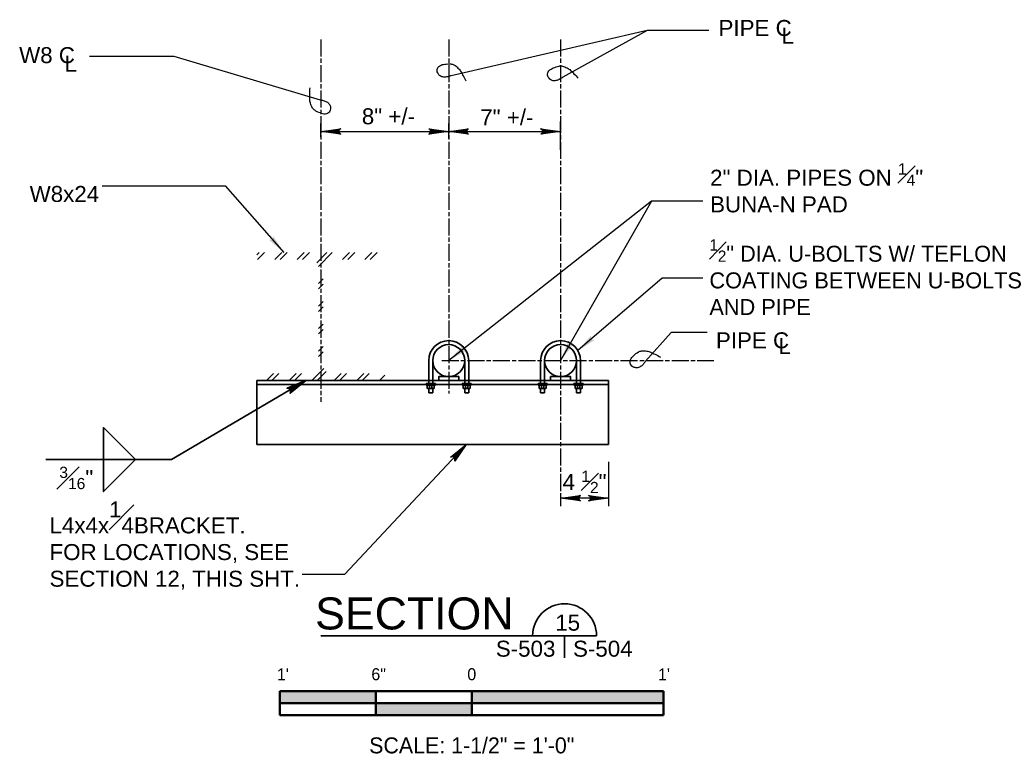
# Model space of a CAD drawing. Extents: x -490 to 147, y 39 to 689.
# Tile 4 of 4: x -10 to 51, y 643 to 689. Entities that reach past the tile are written whole.
import ezdxf
from ezdxf.enums import TextEntityAlignment as Align

# ---------------------------------------------------------------- set-up
doc = ezdxf.new("R2010")
doc.units = 0
doc.header["$LTSCALE"] = 0.0037
doc.header["$MEASUREMENT"] = 0
doc.linetypes.add('ACAD_ISO08W100', pattern=[432, 288, -36, 72, -36])
for name, color, linetype, lineweight in [('S-Anno-Dims', 33, 'Continuous', 35), ('S-Anno-Patt', 152, 'Continuous', 18), ('S-Anno-Symb', 6, 'Continuous', 50), ('S-Anno-Symb-Weld', 5, 'Continuous', 35), ('S-Anno-Text', 53, 'Continuous', 25), ('S-Anno-Text-Titl', 6, 'Continuous', 35), ('S-Sect-Cntr', 5, 'ACAD_ISO08W100', 25), ('S-Sect-Misc', 3, 'Continuous', 35), ('S-Sect-Shps', 3, 'Continuous', 35)]:
    doc.layers.add(name, color=color, linetype=linetype, lineweight=lineweight)
doc.styles.add('BORD', font='romand.shx')
doc.styles.add('NOTES', font='romans.shx')
doc.styles.add('Text', font='txt', dxfattribs={"height": 0.125})

# ---------------------------------------------------------------- blocks, each defined once
blk = doc.blocks.new('LARROW')
at = {"color": 0, "linetype": 'ByBlock', "lineweight": -2, "flags": 128}
blk.add_lwpolyline([(-4.93, 0.71), (0, 0), (-4.92, -0.71), (-4.77, -0.59), (-4.55, -0.38), (-4.44, -0.19), (-4.42, 0), (-4.46, 0.21), (-4.57, 0.41), (-4.79, 0.61), (-4.93, 0.71), (-0.15, 0.01), (-4.76, -0.67), (-4.62, -0.56), (-4.39, -0.34), (-4.32, -0.06), (-4.37, 0.22), (-4.5, 0.41), (-4.67, 0.57), (-4.78, 0.65), (-0.41, 0.01), (-4.56, -0.59), (-4.41, -0.49), (-4.33, -0.37), (-4.25, -0.21), (-4.21, 0.01), (-4.23, 0.19), (-4.32, 0.33), (-4.5, 0.44), (-4.61, 0.58), (-0.71, 0.01), (-4.33, -0.5), (-4.17, -0.3), (-4.12, -0.06), (-4.14, 0.22), (-4.45, 0.51), (-1.05, 0.02), (-4.12, -0.41), (-4.07, -0.26), (-3.98, -0.04), (-4.04, 0.21), (-4.28, 0.43), (-1.36, 0.02), (-4.01, -0.31), (-3.92, -0.14), (-3.88, 0.04), (-4.07, 0.33), (-1.73, 0.02), (-3.85, -0.24), (-3.79, -0.11), (-3.77, 0.04), (-3.92, 0.25), (-2.17, 0.02), (-3.71, -0.15), (-3.67, 0.05), (-3.81, 0.17), (-2.53, 0.02), (-3.61, -0.09), (-3.63, 0.1), (-2.9, 0.02), (-3.57, -0.03), (-3.59, 0.03), (-3.36, 0.03)], dxfattribs=at)
blk = doc.blocks.new('S0015B')
for p, q in [((1.5, 0.002), (-1.5, 0.002)), ((-1.5, -0.1855), (-1.5, 0.002)), ((-0.75, -0.1855), (-0.75, 0)), ((0, -0.1855), (0, 0)), ((1.5, 0.002), (1.5, -0.1855)), ((1.5, -0.0917), (-1.5, -0.0917)), ((1.5, -0.1855), (-1.5, -0.1855))]:
    blk.add_line(p, q)
at = {"extrusion": (0, 0, -1)}
for points in [[(1.5, 0.002), (1.5, -0.0917), (0.75, 0), (0.75, -0.0917)], [(0, 0), (0, -0.0917), (-1.5, 0.002), (-1.5, -0.0917)], [(0.75, -0.0917), (0.75, -0.1855), (0, -0.0917), (0, -0.1855)]]:
    blk.add_solid(points, dxfattribs=at)
at = {"lineweight": 18, "style": 'Text'}
for s, height, p in [("1'", 0.09375, (-1.477, 0.1333)), ('6"', 0.09375, (-0.7285, 0.1341)), ('0', 0.0938, (0, 0.1341)), ("1'", 0.09375, (1.5036, 0.1333))]:
    blk.add_text(s, height=height, dxfattribs=at).set_placement(p, align=Align.MIDDLE_CENTER)
at = {"lineweight": 25, "style": 'Text'}
blk.add_text('SCALE: 1-1/2" = 1\'-0"', height=0.125, dxfattribs=at).set_placement((-0.0001, -0.4221), align=Align.MIDDLE_CENTER)

msp = doc.modelspace()

# ---------------------------------------------------------------- hatches: boundary and pattern name
at = {"layer": 'S-Anno-Text', "extrusion": (0, 0, -1)}
for points in [[(-6.391, 674.901), (-5.7, 675.959), (-5.704, 675.917), (-5.702, 675.842), (-5.682, 675.785), (-5.649, 675.743), (-5.609, 675.717), (-5.554, 675.704), (-5.477, 675.71), (-5.429, 675.719)], [(-24.783, 668.774), (-25.85, 669.452), (-25.808, 669.449), (-25.732, 669.451), (-25.676, 669.472), (-25.634, 669.505), (-25.609, 669.546), (-25.597, 669.601), (-25.603, 669.678), (-25.613, 669.726)], [(-23.7, 668.15), (-24.478, 669.147), (-24.439, 669.13), (-24.367, 669.106), (-24.308, 669.107), (-24.257, 669.125), (-24.219, 669.154), (-24.189, 669.202), (-24.17, 669.277), (-24.163, 669.325)], [(-16.699, 668.15), (-17.795, 668.78), (-17.753, 668.779), (-17.678, 668.785), (-17.623, 668.808), (-17.582, 668.843), (-17.558, 668.884), (-17.549, 668.94), (-17.559, 669.017), (-17.571, 669.065)]]:
    msp.add_hatch(color=256, dxfattribs=at).paths.add_polyline_path(points, flags=16)

# ---------------------------------------------------------------- linework, layer by layer
at = {"layer": 'S-Anno-Dims', "lineweight": 25}
for p, q in [((8.699, 682.124), (8.699, 682.979)), ((16.699, 682.03), (16.699, 682.979)), ((23.7, 681.337), (23.7, 683.105)), ((23.7, 682.408), (23.7, 682.979)), ((8.699, 682.48), (16.699, 682.48)), ((16.699, 682.48), (23.7, 682.48)), ((26.7, 661.818), (26.7, 659.048)), ((23.7, 659.586), (23.7, 659.048)), ((26.7, 659.547), (23.7, 659.547))]:
    msp.add_line(p, q, dxfattribs=at)
at = {"layer": 'S-Anno-Patt'}
for p, q in [((4.838, 674.901), (4.701, 674.764)), ((5.171, 674.901), (4.736, 674.466)), ((6.25, 674.901), (5.815, 674.466)), ((6.582, 674.901), (6.147, 674.466)), ((7.661, 674.901), (7.226, 674.466)), ((7.994, 674.901), (7.559, 674.466)), ((9.073, 674.901), (8.441, 674.269)), ((9.405, 674.901), (8.542, 674.037)), ((10.484, 674.901), (10.049, 674.466)), ((10.817, 674.901), (10.382, 674.466)), ((11.896, 674.901), (11.461, 674.466)), ((12.228, 674.901), (11.793, 674.466)), ((8.841, 673.258), (8.556, 672.973)), ((8.841, 672.925), (8.556, 672.64)), ((8.841, 671.847), (8.556, 671.561)), ((8.841, 671.514), (8.556, 671.229)), ((8.841, 670.435), (8.556, 670.15)), ((8.841, 670.102), (8.556, 669.817)), ((8.841, 669.024), (8.556, 668.739)), ((8.841, 668.691), (8.556, 668.406)), ((5.742, 667.335), (5.307, 666.9)), ((6.074, 667.335), (5.639, 666.9)), ((7.153, 667.335), (6.718, 666.9)), ((7.486, 667.335), (7.051, 666.9)), ((8.879, 667.65), (8.13, 666.9)), ((9.022, 667.459), (8.462, 666.9)), ((9.976, 667.335), (9.541, 666.9)), ((10.309, 667.335), (9.874, 666.9)), ((11.388, 667.335), (10.953, 666.9)), ((11.72, 667.335), (11.285, 666.9)), ((12.697, 667.233), (12.364, 666.9))]:
    msp.add_line(p, q, dxfattribs=at)
msp.add_point((12.697, 666.9), dxfattribs=at)
at = {"layer": 'S-Anno-Symb-Weld', "flags": 128}
for points in [[(7.758, 666.9), (-0.651, 661.962), (-8.517, 661.962)], [(6.587, 666.423), (7.758, 666.9), (6.772, 666.111), (6.79, 666.157), (6.81, 666.231), (6.808, 666.288), (6.79, 666.332), (6.755, 666.373), (6.704, 666.403), (6.629, 666.418), (6.587, 666.423), (7.725, 666.883), (6.8, 666.142), (6.817, 666.183), (6.84, 666.26), (6.82, 666.331), (6.773, 666.386), (6.719, 666.41), (6.663, 666.424), (6.628, 666.429), (7.668, 666.85), (6.836, 666.186), (6.855, 666.225), (6.856, 666.262), (6.854, 666.307), (6.835, 666.361), (6.807, 666.397), (6.769, 666.417), (6.716, 666.419), (6.672, 666.434), (7.602, 666.811), (6.874, 666.234), (6.884, 666.299), (6.863, 666.358), (6.823, 666.415), (6.717, 666.439), (7.525, 666.771), (6.908, 666.282), (6.899, 666.318), (6.891, 666.38), (6.846, 666.426), (6.765, 666.442), (7.457, 666.731), (6.921, 666.316), (6.917, 666.365), (6.902, 666.41), (6.825, 666.449), (7.376, 666.683), (6.946, 666.354), (6.942, 666.39), (6.926, 666.425), (6.867, 666.451), (7.28, 666.626), (6.964, 666.39), (6.948, 666.439), (6.901, 666.448), (7.2, 666.58), (6.979, 666.416), (6.949, 666.455), (7.119, 666.532), (6.98, 666.435), (6.968, 666.446), (7.018, 666.475)], [(-4.892, 661.962), (-4.892, 663.962), (-2.892, 661.962)], [(-4.892, 661.962), (-4.892, 659.962), (-2.892, 661.962)]]:
    msp.add_lwpolyline(points, dxfattribs=at)
at = {"layer": 'S-Anno-Text', "flags": 128}
for points in [[(32.977, 688.8), (29.111, 688.8), (16.855, 685.968)], [(32.977, 688.8), (29.111, 688.8), (23.832, 685.874)], [(-5.771, 687.195), (-0.492, 687.195), (8.653, 684.458)], [(-4.975, 679.076), (2.714, 679.076), (6.391, 674.901)], [(32.6, 678.116), (29.394, 678.116), (16.699, 668.15)], [(32.6, 678.116), (29.394, 678.116), (23.7, 668.15)], [(32.6, 673.301), (30.054, 673.301), (24.783, 668.774)], [(32.882, 669.903), (30.62, 669.903), (29.017, 668.109)], [(7.534, 654.794), (10.209, 654.794), (17.802, 662.9)], [(16.815, 662.111), (17.802, 662.9), (17.08, 661.864), (17.085, 661.913), (17.083, 661.99), (17.065, 662.044), (17.035, 662.081), (16.99, 662.11), (16.932, 662.124), (16.856, 662.118), (16.815, 662.111), (17.776, 662.874), (17.098, 661.901), (17.103, 661.946), (17.103, 662.026), (17.064, 662.088), (17.003, 662.127), (16.944, 662.136), (16.887, 662.134), (16.852, 662.128), (17.731, 662.826), (17.12, 661.954), (17.128, 661.997), (17.118, 662.032), (17.103, 662.075), (17.07, 662.121), (17.032, 662.148), (16.991, 662.157), (16.939, 662.144), (16.893, 662.146), (17.678, 662.77), (17.144, 662.011), (17.134, 662.076), (17.097, 662.127), (17.043, 662.17), (16.934, 662.163), (17.616, 662.71), (17.162, 662.066), (17.144, 662.099), (17.118, 662.156), (17.062, 662.187), (16.98, 662.18), (17.562, 662.652), (17.165, 662.102), (17.148, 662.148), (17.12, 662.188), (17.035, 662.203), (17.498, 662.584), (17.178, 662.146), (17.164, 662.179), (17.139, 662.208), (17.075, 662.217), (17.421, 662.502), (17.185, 662.186), (17.156, 662.229), (17.108, 662.224), (17.358, 662.435), (17.192, 662.215), (17.152, 662.244), (17.294, 662.366), (17.188, 662.234), (17.174, 662.241), (17.213, 662.283)]]:
    msp.add_lwpolyline(points, dxfattribs=at)
at = {"layer": 'S-Anno-Text'}
for points in [[(16.855, 685.968), (16.793, 685.941), (16.73, 685.922), (16.663, 685.906), (16.59, 685.888), (16.516, 685.88), (16.442, 685.877), (16.366, 685.873), (16.288, 685.892), (16.218, 685.924), (16.152, 685.955), (16.101, 685.993), (16.057, 686.066), (15.993, 686.17), (15.96, 686.269), (15.974, 686.36), (15.988, 686.444), (16.047, 686.523), (16.142, 686.59), (16.248, 686.667), (16.341, 686.668), (16.449, 686.683), (16.578, 686.701), (16.704, 686.711), (16.829, 686.7), (16.897, 686.694), (16.966, 686.674), (17.029, 686.639), (17.124, 686.587), (17.204, 686.525), (17.279, 686.448), (17.342, 686.383), (17.402, 686.32), (17.447, 686.244), (17.498, 686.159), (17.545, 686.072), (17.592, 685.985), (17.656, 685.87), (17.719, 685.759), (17.773, 685.636)], [(23.832, 685.874), (23.779, 685.83), (23.724, 685.795), (23.664, 685.761), (23.598, 685.724), (23.53, 685.696), (23.46, 685.672), (23.388, 685.648), (23.308, 685.644), (23.231, 685.656), (23.159, 685.667), (23.1, 685.69), (23.037, 685.748), (22.947, 685.83), (22.889, 685.917), (22.877, 686.008), (22.866, 686.092), (22.902, 686.184), (22.975, 686.275), (23.056, 686.378), (23.144, 686.404), (23.244, 686.449), (23.363, 686.502), (23.482, 686.547), (23.605, 686.57), (23.672, 686.583), (23.744, 686.583), (23.814, 686.567), (23.919, 686.542), (24.014, 686.505), (24.107, 686.452), (24.185, 686.407), (24.261, 686.363), (24.325, 686.302), (24.397, 686.234), (24.466, 686.164), (24.536, 686.093), (24.628, 686), (24.72, 685.911), (24.805, 685.807)], [(8.653, 684.458), (8.721, 684.45), (8.785, 684.435), (8.851, 684.416), (8.924, 684.395), (8.992, 684.366), (9.057, 684.332), (9.125, 684.298), (9.184, 684.243), (9.229, 684.18), (9.271, 684.121), (9.296, 684.063), (9.299, 683.977), (9.302, 683.855), (9.282, 683.753), (9.225, 683.681), (9.171, 683.614), (9.081, 683.576), (8.965, 683.564), (8.835, 683.55), (8.754, 683.595), (8.652, 683.635), (8.532, 683.683), (8.417, 683.737), (8.314, 683.809), (8.258, 683.848), (8.207, 683.899), (8.17, 683.96), (8.114, 684.053), (8.075, 684.146), (8.047, 684.251), (8.025, 684.338), (8.004, 684.422), (8.002, 684.511), (8, 684.61), (8.003, 684.708), (8.004, 684.807), (8.006, 684.939), (8.006, 685.067), (8.021, 685.2)], [(29.017, 668.109), (28.982, 668.05), (28.941, 667.999), (28.896, 667.948), (28.846, 667.89), (28.79, 667.841), (28.732, 667.796), (28.672, 667.749), (28.598, 667.72), (28.521, 667.706), (28.45, 667.693), (28.387, 667.694), (28.308, 667.728), (28.196, 667.777), (28.112, 667.839), (28.071, 667.921), (28.033, 667.998), (28.037, 668.096), (28.075, 668.206), (28.118, 668.33), (28.193, 668.384), (28.273, 668.459), (28.367, 668.548), (28.465, 668.629), (28.574, 668.692), (28.633, 668.726), (28.7, 668.75), (28.772, 668.757), (28.88, 668.769), (28.981, 668.765), (29.087, 668.745), (29.175, 668.729), (29.261, 668.712), (29.341, 668.676), (29.432, 668.635), (29.52, 668.591), (29.609, 668.548), (29.728, 668.49), (29.843, 668.436), (29.958, 668.366)]]:
    msp.add_open_spline(points, degree=3, knots=[0, 0, 0, 0, 0.055466, 0.055466, 0.055466, 0.116763, 0.116763, 0.116763, 0.179832, 0.179832, 0.179832, 0.238736, 0.238736, 0.238736, 0.322673, 0.322673, 0.322673, 0.401022, 0.401022, 0.401022, 0.489182, 0.489182, 0.489182, 0.593709, 0.593709, 0.593709, 0.651108, 0.651108, 0.651108, 0.737795, 0.737795, 0.737795, 0.810324, 0.810324, 0.810324, 0.891934, 0.891934, 0.891934, 1, 1, 1, 1], dxfattribs=at)
at = {"layer": 'S-Anno-Text-Titl'}
for p, q in [((8.706, 650.942), (25.947, 650.942)), ((23.947, 650.942), (23.947, 649.566)), ((23.947, 650.942), (23.947, 649.566))]:
    msp.add_line(p, q, dxfattribs=at)
msp.add_arc((23.949, 650.941), 2, 0, 180, dxfattribs=at)
at = {"layer": 'S-Sect-Cntr'}
for p, q in [((8.699, 688.232), (8.699, 665.572)), ((16.699, 688.232), (16.699, 666.093)), ((23.7, 688.232), (23.7, 659.048)), ((16.268, 668.15), (33.295, 668.15))]:
    msp.add_line(p, q, dxfattribs=at)
at = {"layer": 'S-Sect-Misc'}
for p, q in [((15.449, 668.15), (15.449, 666.713)), ((15.699, 668.15), (15.699, 666.713)), ((17.7, 668.15), (17.7, 666.624)), ((17.95, 668.15), (17.95, 666.624)), ((22.45, 668.15), (22.45, 666.713)), ((22.7, 668.15), (22.7, 666.713)), ((24.7, 668.15), (24.7, 666.713)), ((24.95, 668.15), (24.95, 666.713)), ((15.286, 666.713), (15.286, 666.624)), ((15.286, 666.713), (15.863, 666.713)), ((15.286, 666.624), (15.863, 666.624)), ((15.359, 666.624), (15.359, 666.437)), ((15.504, 666.624), (15.504, 666.406)), ((15.645, 666.624), (15.645, 666.406)), ((15.79, 666.624), (15.79, 666.437)), ((15.863, 666.713), (15.863, 666.624)), ((17.536, 666.713), (17.536, 666.624)), ((18.113, 666.713), (17.536, 666.713)), ((18.113, 666.624), (17.536, 666.624)), ((17.609, 666.624), (17.609, 666.437)), ((17.754, 666.624), (17.754, 666.406)), ((17.895, 666.624), (17.895, 666.406)), ((18.04, 666.624), (18.04, 666.437)), ((18.113, 666.713), (18.113, 666.624)), ((22.287, 666.713), (22.287, 666.624)), ((22.287, 666.713), (22.863, 666.713)), ((22.287, 666.624), (22.863, 666.624)), ((22.359, 666.624), (22.359, 666.437)), ((22.505, 666.624), (22.505, 666.406)), ((22.645, 666.624), (22.645, 666.406)), ((22.791, 666.624), (22.791, 666.437)), ((22.863, 666.713), (22.863, 666.624)), ((24.537, 666.713), (24.537, 666.624)), ((25.113, 666.713), (24.537, 666.713)), ((25.113, 666.624), (24.537, 666.624)), ((24.609, 666.624), (24.609, 666.437)), ((24.755, 666.624), (24.755, 666.406)), ((24.895, 666.624), (24.895, 666.406)), ((25.04, 666.624), (25.04, 666.437)), ((25.113, 666.713), (25.113, 666.624)), ((15.39, 666.406), (15.759, 666.406)), ((15.449, 666.406), (15.449, 666.128)), ((15.449, 666.128), (15.699, 666.128)), ((15.608, 666.406), (15.645, 666.469)), ((15.681, 666.406), (15.645, 666.469)), ((15.699, 666.406), (15.699, 666.128)), ((18.009, 666.406), (17.64, 666.406)), ((17.7, 666.406), (17.7, 666.128)), ((17.7, 666.128), (17.95, 666.128)), ((17.718, 666.406), (17.754, 666.469)), ((17.791, 666.406), (17.754, 666.469)), ((17.95, 666.406), (17.95, 666.128)), ((22.391, 666.406), (22.759, 666.406)), ((22.45, 666.406), (22.45, 666.128)), ((22.45, 666.128), (22.7, 666.128)), ((22.609, 666.406), (22.645, 666.469)), ((22.681, 666.406), (22.645, 666.469)), ((22.7, 666.406), (22.7, 666.128)), ((25.009, 666.406), (24.64, 666.406)), ((24.7, 666.406), (24.7, 666.128)), ((24.7, 666.128), (24.95, 666.128)), ((24.718, 666.406), (24.755, 666.469)), ((24.791, 666.406), (24.755, 666.469)), ((24.95, 666.406), (24.95, 666.128))]:
    msp.add_line(p, q, dxfattribs=at)
for centre, radius, start, end in [((16.7, 668.15), 1.25, 0, 180), ((16.7, 668.15), 1, 0, 180), ((23.7, 668.15), 1.25, 0, 180), ((23.7, 668.15), 1, 0, 180), ((17.64, 666.437), 0.0313, 180, 270), ((18.009, 666.437), 0.0313, 270, 0), ((24.641, 666.437), 0.0313, 180, 270), ((25.009, 666.437), 0.0313, 270, 0)]:
    msp.add_arc(centre, radius, start, end, dxfattribs=at)
at = {"layer": 'S-Sect-Misc', "extrusion": (0, 0, -1)}
for centre, start, end in [((-15.39, 666.437), 270, 0), ((-15.759, 666.437), 180, 270), ((-22.391, 666.437), 270, 0), ((-22.759, 666.437), 180, 270)]:
    msp.add_arc(centre, 0.0313, start, end, dxfattribs=at)
at = {"layer": 'S-Sect-Misc'}
for points in [[(15.541, 666.406), (15.468, 666.406), (15.504, 666.469)], [(15.608, 666.406), (15.681, 666.406), (15.645, 666.469)], [(17.791, 666.406), (17.718, 666.406), (17.754, 666.469)], [(17.858, 666.406), (17.931, 666.406), (17.895, 666.469)], [(22.541, 666.406), (22.468, 666.406), (22.505, 666.469)], [(22.609, 666.406), (22.681, 666.406), (22.645, 666.469)], [(24.791, 666.406), (24.718, 666.406), (24.755, 666.469)], [(24.858, 666.406), (24.931, 666.406), (24.895, 666.469)]]:
    msp.add_solid(points, dxfattribs=at)
at = {"layer": 'S-Sect-Shps'}
for p, q in [((4.701, 666.9), (26.7, 666.9)), ((4.701, 666.9), (4.701, 662.9)), ((4.701, 666.65), (26.7, 666.65)), ((26.7, 666.9), (26.7, 662.9)), ((4.701, 662.9), (26.7, 662.9))]:
    msp.add_line(p, q, dxfattribs=at)
for centre in [(16.7, 668.15), (23.7, 668.15)]:
    msp.add_circle(centre, 1, dxfattribs=at)
for points in [[(16.074, 666.9), (17.324, 666.9), (17.324, 667.15), (16.074, 667.15)], [(23.075, 666.9), (24.325, 666.9), (24.325, 667.15), (23.075, 667.15)]]:
    msp.add_3dface(points, dxfattribs=at)

# ---------------------------------------------------------------- block references
at = {"layer": 'S-Anno-Dims', "lineweight": 25, "xscale": 0.2533052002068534, "yscale": 0.2450691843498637, "zscale": 0.03175198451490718, "rotation": 180}
for p in [(8.699, 682.48), (16.699, 682.48), (23.7, 659.547)]:
    msp.add_blockref('LARROW', p, dxfattribs=at)
at = {"layer": 'S-Anno-Dims', "lineweight": 25, "xscale": 0.2533052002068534, "yscale": 0.2450691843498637, "zscale": 0.03175198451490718}
for p in [(16.699, 682.48), (23.7, 682.48), (26.7, 659.547)]:
    msp.add_blockref('LARROW', p, dxfattribs=at)
at = {"layer": 'S-Anno-Symb', "xscale": 8, "yscale": 8, "zscale": 8}
msp.add_blockref('S0015B', (18.143, 647.464), dxfattribs=at)

# ---------------------------------------------------------------- texts
at = {"layer": 'S-Anno-Dims', "lineweight": 25, "char_height": 1, "attachment_point": 1, "line_spacing_factor": 0.728704, "style": 'NOTES'}
for s, insert in [('\\fArial|b0|i0|c0|p39;8" +/-', (11.263, 683.928)), ('\\fArial|b0|i0|c0|p39;7" +/-', (18.673, 683.868))]:
    msp.add_mtext(s, dxfattribs=dict(at, insert=insert))
at = {"layer": 'S-Anno-Dims', "lineweight": 25, "insert": (23.828, 661.264), "char_height": 1, "attachment_point": 1, "style": 'NOTES'}
msp.add_mtext('\\A1;\\fArial|b0|i0|c0|p39;4 \\H0.700000;\\S1#2;\\H1.000000;"', dxfattribs=at)
at = {"layer": 'S-Anno-Symb-Weld', "insert": (-7.667, 661.512), "char_height": 1, "attachment_point": 1, "style": 'NOTES'}
msp.add_mtext('\\A1;\\fArial|b0|i0|c0|p39;\\H0.700000;\\S3#16;\\H1.000000;"', dxfattribs=at)
at = {"layer": 'S-Anno-Text', "char_height": 1, "attachment_point": 1, "line_spacing_factor": 0.728704, "style": 'NOTES'}
for s, insert in [('\\fArial|b0|i0|c0|p39;PIPE C', (33.583, 689.451)), ('\\fArial|b0|i0|c0|p39;L', (37.527, 688.97)), ('\\fArial|b0|i0|c0|p39;W8 C', (-10.18, 687.752)), ('\\fArial|b0|i0|c0|p39;L', (-7.336, 687.217)), ('\\fArial|b0|i0|c0|p39;W8x24', (-9.521, 679.072)), ('\\fArial|b0|i0|c0|p39;PIPE C', (33.42, 669.918)), ('\\fArial|b0|i0|c0|p39;L', (37.333, 669.566))]:
    msp.add_mtext(s, dxfattribs=dict(at, insert=insert))
at = {"layer": 'S-Anno-Text', "char_height": 1, "attachment_point": 1, "style": 'NOTES'}
for s, insert in [('\\fArial|b0|i0|c0|p39;2" DIA. PIPES ON {\\H0.700000x;\\A1;\\S1#4;}"\\PBUNA-N PAD', (33.057, 680.488)), ('{\\fArial|b0|i0|c0|p39;\\H0.700000x;\\A1;\\S1#2;}\\fArial|b0|i0|c0|p39;" DIA. U-BOLTS W/ TEFLON\\PCOATING BETWEEN U-BOLTS \\PAND PIPE', (33.012, 675.734)), ('\\A0;\\fArial|b0|i0|c0|p39;L4x4x\\S1#4;BRACKET.\\PFOR LOCATIONS, SEE\\PSECTION 12, THIS SHT.', (-8.277, 659.344))]:
    msp.add_mtext(s, dxfattribs=dict(at, insert=insert))
at = {"layer": 'S-Anno-Text-Titl'}
for s, insert, char_height, attachment_point, line_spacing_factor, style in [('\\fArial|b0|i0|c0|p39;SECTION', (14.549, 652.323), 2, 5, 0.605618, 'BORD'), ('\\fArial|b0|i0|c0|p39;15', (23.367, 652.261), 1, 1, 0.731627, 'NOTES'), ('\\fArial|b0|i0|c0|p39;S-503', (19.648, 650.634), 1, 1, 0.734563, 'NOTES'), ('\\fArial|b0|i0|c0|p39;S-504', (24.479, 650.634), 1, 1, 0.734563, 'NOTES')]:
    msp.add_mtext(s, dxfattribs=dict(at, insert=insert, char_height=char_height, attachment_point=attachment_point, line_spacing_factor=line_spacing_factor, style=style))

doc.saveas('drawing.dxf')
